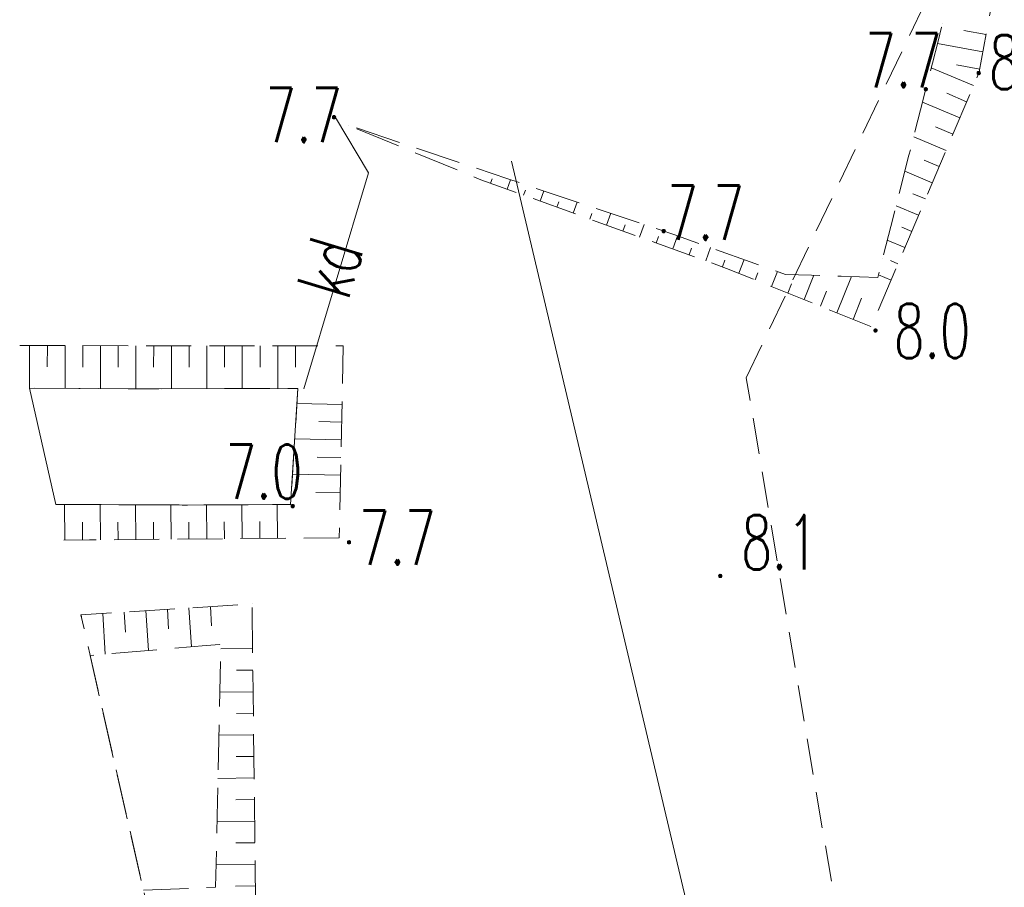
# Model space of a CAD drawing. Header units: millimetres. Extents: x -367306 to 168495, y -187323 to 82034.
# Tile 3 of 170: x -107371 to -80115, y -100065 to -76046. Entities that reach past the tile are written whole.
import ezdxf

# ---------------------------------------------------------------- set-up
doc = ezdxf.new("R2010")
doc.units = ezdxf.units.MM
doc.header["$MEASUREMENT"] = 0
doc.linetypes.add('L_0_04', pattern=[1500, 1000, -500])
doc.linetypes.add('L_0_05', pattern=[1750, 1250, -500])
for name, color, linetype, lineweight in [('Nowe_0_Nr_pióra__8', 7, 'Continuous', 13), ('Nowe_0_Nr_pióra__9', 7, 'Continuous', 13), ('Nowe_OTRK_Nr_pióra__8', 7, 'Continuous', 13), ('Nowe_OTRK_Nr_pióra__9', 7, 'Continuous', 13), ('Nowe_OTRN_Nr_pióra__7', 7, 'Continuous', 13), ('Nowe_OTRN_Nr_pióra__8', 7, 'Continuous', 13), ('Nowe_OTRN_Nr_pióra__9', 7, 'Continuous', 13), ('Nowe_OTRN_O_Nr_pióra__8', 7, 'Continuous', 13), ('Nowe_OTWS_Nr_pióra__8', 7, 'Continuous', 13), ('Nowe_OTWS_Nr_pióra__9', 7, 'Continuous', 13), ('Nowe_SUKP_Nr_pióra__8', 7, 'Continuous', 13), ('Nowe_SUKP_Nr_pióra__9', 7, 'Continuous', 13), ('Nowe_SUKP_O_Nr_pióra__8', 7, 'Continuous', 13)]:
    doc.layers.add(name, color=color, linetype=linetype, lineweight=lineweight)
doc.styles.add('STYL_AUTOMATYCZNY_3', font='Simplex.shx')

msp = doc.modelspace()

# ---------------------------------------------------------------- hatches: boundary and pattern name
at = {"layer": 'Nowe_OTRN_Nr_pióra__7', "linetype": 'Continuous', "lineweight": 13}
for points in [[(-80868.1, -77524.2), (-80866.6, -77535.8), (-80862.1, -77546.7), (-80854.9, -77556), (-80845.6, -77563.1), (-80834.8, -77567.6), (-80823.1, -77569.2), (-80811.5, -77567.6), (-80800.6, -77563.1), (-80791.3, -77556), (-80784.2, -77546.7), (-80779.7, -77535.8), (-80778.1, -77524.2), (-80779.7, -77512.5), (-80784.2, -77501.7), (-80791.3, -77492.3), (-80800.6, -77485.2), (-80811.5, -77480.7), (-80823.1, -77479.2), (-80834.8, -77480.7), (-80845.6, -77485.2), (-80854.9, -77492.3), (-80862.1, -77501.7), (-80866.6, -77512.5)], [(-82333.1, -77971.6), (-82331.6, -77983.2), (-82327.1, -77994.1), (-82320, -78003.4), (-82310.6, -78010.5), (-82299.8, -78015), (-82288.1, -78016.6), (-82276.5, -78015), (-82265.6, -78010.5), (-82256.3, -78003.4), (-82249.2, -77994.1), (-82244.7, -77983.2), (-82243.1, -77971.6), (-82244.7, -77959.9), (-82249.2, -77949.1), (-82256.3, -77939.7), (-82265.6, -77932.6), (-82276.5, -77928.1), (-82288.1, -77926.6), (-82299.8, -77928.1), (-82310.6, -77932.6), (-82320, -77939.7), (-82327.1, -77949.1), (-82331.6, -77959.9)], [(-98713.8, -78745.4), (-98712.2, -78757.1), (-98707.7, -78767.9), (-98700.6, -78777.2), (-98691.3, -78784.4), (-98680.4, -78788.9), (-98668.8, -78790.4), (-98657.1, -78788.9), (-98646.3, -78784.4), (-98636.9, -78777.2), (-98629.8, -78767.9), (-98625.3, -78757.1), (-98623.8, -78745.4), (-98625.3, -78733.8), (-98629.8, -78722.9), (-98636.9, -78713.6), (-98646.3, -78706.4), (-98657.1, -78701.9), (-98668.8, -78700.4), (-98680.4, -78701.9), (-98691.3, -78706.4), (-98700.6, -78713.6), (-98707.7, -78722.9), (-98712.2, -78733.8)], [(-89587.9, -81899.3), (-89586.4, -81911), (-89581.9, -81921.8), (-89574.7, -81931.2), (-89565.4, -81938.3), (-89554.6, -81942.8), (-89542.9, -81944.3), (-89531.3, -81942.8), (-89520.4, -81938.3), (-89511.1, -81931.2), (-89504, -81921.8), (-89499.5, -81911), (-89497.9, -81899.3), (-89499.5, -81887.7), (-89504, -81876.8), (-89511.1, -81867.5), (-89520.4, -81860.4), (-89531.3, -81855.9), (-89542.9, -81854.3), (-89554.6, -81855.9), (-89565.4, -81860.4), (-89574.7, -81867.5), (-89581.9, -81876.8), (-89586.4, -81887.7)], [(-83724.5, -84652.2), (-83723, -84663.9), (-83718.5, -84674.7), (-83711.3, -84684), (-83702, -84691.2), (-83691.2, -84695.7), (-83679.5, -84697.2), (-83667.9, -84695.7), (-83657, -84691.2), (-83647.7, -84684), (-83640.6, -84674.7), (-83636.1, -84663.9), (-83634.5, -84652.2), (-83636.1, -84640.6), (-83640.6, -84629.7), (-83647.7, -84620.4), (-83657, -84613.2), (-83667.9, -84608.7), (-83679.5, -84607.2), (-83691.2, -84608.7), (-83702, -84613.2), (-83711.3, -84620.4), (-83718.5, -84629.7), (-83723, -84640.6)], [(-99857.4, -89513.1), (-99855.8, -89524.7), (-99851.3, -89535.6), (-99844.2, -89544.9), (-99834.9, -89552), (-99824, -89556.5), (-99812.4, -89558.1), (-99800.7, -89556.5), (-99789.9, -89552), (-99780.5, -89544.9), (-99773.4, -89535.6), (-99768.9, -89524.7), (-99767.4, -89513.1), (-99768.9, -89501.4), (-99773.4, -89490.6), (-99780.5, -89481.2), (-99789.9, -89474.1), (-99800.7, -89469.6), (-99812.4, -89468.1), (-99824, -89469.6), (-99834.9, -89474.1), (-99844.2, -89481.2), (-99851.3, -89490.6), (-99855.8, -89501.4)], [(-98299.6, -90512.9), (-98298.1, -90524.5), (-98293.6, -90535.4), (-98286.5, -90544.7), (-98277.1, -90551.8), (-98266.3, -90556.3), (-98254.6, -90557.9), (-98243, -90556.3), (-98232.1, -90551.8), (-98222.8, -90544.7), (-98215.7, -90535.4), (-98211.2, -90524.5), (-98209.6, -90512.9), (-98211.2, -90501.2), (-98215.7, -90490.4), (-98222.8, -90481), (-98232.1, -90473.9), (-98243, -90469.4), (-98254.6, -90467.9), (-98266.3, -90469.4), (-98277.1, -90473.9), (-98286.5, -90481), (-98293.6, -90490.4), (-98298.1, -90501.2)], [(-88023.2, -91445.6), (-88021.7, -91457.3), (-88017.2, -91468.1), (-88010, -91477.4), (-88000.7, -91484.6), (-87989.8, -91489.1), (-87978.2, -91490.6), (-87966.5, -91489.1), (-87955.7, -91484.6), (-87946.4, -91477.4), (-87939.2, -91468.1), (-87934.7, -91457.3), (-87933.2, -91445.6), (-87934.7, -91434), (-87939.2, -91423.1), (-87946.4, -91413.8), (-87955.7, -91406.7), (-87966.5, -91402.2), (-87978.2, -91400.6), (-87989.8, -91402.2), (-88000.7, -91406.7), (-88010, -91413.8), (-88017.2, -91423.1), (-88021.7, -91434)]]:
    msp.add_hatch(color=7, dxfattribs=at).paths.add_polyline_path(points)

# ---------------------------------------------------------------- linework, layer by layer
at = {"layer": 'Nowe_0_Nr_pióra__8', "color": 7, "linetype": 'Continuous', "lineweight": 13}
for p, q in [((-107370.8, -85068.5), (-107370.7, -85068.5)), ((-107102.8, -86247.6), (-107102.7, -86247.6)), ((-106372, -89463.1), (-106372, -89463.1)), ((-106146.1, -90456.8), (-106146.1, -90456.8)), ((-105677.2, -92520.1), (-105677.2, -92520.1)), ((-105664.3, -92577.2), (-105664.2, -92577.2)), ((-105421.6, -93644.7), (-105421.6, -93644.7))]:
    msp.add_line(p, q, dxfattribs=at)
at = {"layer": 'Nowe_0_Nr_pióra__9', "color": 7, "linetype": 'L_0_04', "lineweight": 13}
msp.add_lwpolyline([(-54175.8, -16615), (-36542.5, 13691.6), (-32491.5, 24497.6), (-41006.9, 52709.3), (-354.8, 78621.1), (4924.1, 35501.4), (-2954.1, 7738.8), (31962.3, -8247.3), (46488.5, 22925.7), (96328.3, 3296.1), (84395.1, -59501.6), (78496.2, -91288.2), (63259, -147476.2), (43808.2, -176834.2), (-26519.8, -152286.8), (-79150.4, -133916.5), (-87259.9, -85957.4)], close=True, dxfattribs=at)
at = {"layer": 'Nowe_OTRK_Nr_pióra__8', "color": 7, "linetype": 'Continuous', "lineweight": 13}
for p, q in [((-81843.3, -76230.1), (-81843.2, -76230.1)), ((-81830.9, -76165.1), (-81830.8, -76165.1)), ((-81232.1, -76344.5), (-81232, -76344.5)), ((-80620.1, -76455.8), (-80620.1, -76455.8)), ((-81965, -76706.6), (-81964.9, -76706.6)), ((-81948.3, -76641.2), (-81948.2, -76641.2)), ((-80707.3, -76935.3), (-80707.3, -76935.3)), ((-82135.6, -77374.5), (-82135.6, -77374.5)), ((-82102.8, -77246.2), (-82102.8, -77246.2)), ((-81440.2, -77297.3), (-81440.2, -77297.3)), ((-80807.9, -77488.2), (-80807.8, -77488.2)), ((-80794.5, -77414.8), (-80794.5, -77414.8)), ((-80968.7, -77868.3), (-80968.7, -77868.3)), ((-82351, -78217.6), (-82350.9, -78217.6)), ((-81708.1, -78084.6), (-81708.1, -78084.6)), ((-82379.6, -78329.6), (-82379.6, -78329.6)), ((-81158.7, -78317.1), (-81158.6, -78317.1)), ((-81348.6, -78765.9), (-81348.5, -78765.9)), ((-98275.9, -78966.8), (-98275.8, -78966.8)), ((-82020.1, -79011), (-82020, -79011)), ((-82623.6, -79284.7), (-82623.6, -79284.7)), ((-82589.6, -79151.8), (-82589.6, -79151.8)), ((-81538.5, -79214.7), (-81538.5, -79214.7)), ((-82755, -79799.2), (-82755, -79799.2)), ((-81728.4, -79663.5), (-81728.4, -79663.5)), ((-82332, -79937.3), (-82331.9, -79937.3)), ((-81918.4, -80112.4), (-81918.3, -80112.4)), ((-82867.6, -80239.9), (-82867.5, -80239.9)), ((-94607.4, -80477.3), (-94607.3, -80477.3)), ((-94337.6, -80574.6), (-94337.6, -80574.6)), ((-94291.7, -80447.4), (-94291.6, -80447.4)), ((-93860, -80449.6), (-93860, -80449.6)), ((-93783.7, -80475.3), (-93783.6, -80475.3)), ((-82108.3, -80561.2), (-82108.2, -80561.2)), ((-93879.2, -80740), (-93879.1, -80740)), ((-93420.8, -80905.4), (-93420.7, -80905.4)), ((-93371.2, -80767.9), (-93371.1, -80767.9)), ((-92859.5, -80785.6), (-92859.4, -80785.6)), ((-82643.9, -80863.7), (-82643.8, -80863.7)), ((-92962.4, -81070.8), (-92962.3, -81070.8)), ((-92450.6, -81088.5), (-92450.6, -81088.5)), ((-91935.3, -81096), (-91935.2, -81096)), ((-83111.6, -81195), (-83111.5, -81195)), ((-82298.2, -81010), (-82298.2, -81010)), ((-92503.9, -81236.2), (-92503.9, -81236.2)), ((-92045.5, -81401.6), (-92045.5, -81401.6)), ((-91530.1, -81409.1), (-91530.1, -81409.1)), ((-91011, -81406.3), (-91011, -81406.3)), ((-82488.1, -81458.8), (-82488.1, -81458.8)), ((-91587.1, -81567), (-91587, -81567)), ((-91128.7, -81732.4), (-91128.6, -81732.4)), ((-90609.6, -81729.6), (-90609.5, -81729.6)), ((-90086.8, -81716.7), (-90086.8, -81716.7)), ((-90670.2, -81897.8), (-90670.2, -81897.8)), ((-89162.6, -82027), (-89162.6, -82027)), ((-89148.4, -82031.8), (-89148.4, -82031.8)), ((-89131.5, -82037.5), (-89131.5, -82037.5)), ((-83258.6, -81770.6), (-83258.6, -81770.6)), ((-82955.8, -81790.1), (-82955.8, -81790.1)), ((-82678, -81907.6), (-82678, -81907.6)), ((-90211.8, -82063.2), (-90211.8, -82063.2)), ((-89753.4, -82228.6), (-89753.4, -82228.6)), ((-89689.1, -82050.2), (-89689, -82050.2)), ((-88751, -82173.9), (-88750.9, -82173.9)), ((-83355.6, -82150.1), (-83355.5, -82150.1)), ((-89295, -82394), (-89294.9, -82394)), ((-88836.6, -82559.4), (-88836.5, -82559.4)), ((-88770.1, -82375.1), (-88770, -82375.1)), ((-88244.8, -82355.3), (-88244.8, -82355.3)), ((-88082, -82413.6), (-88082, -82413.6)), ((-82868, -82356.4), (-82867.9, -82356.4)), ((-88378.1, -82724.7), (-88378.1, -82724.7)), ((-87852.9, -82704.9), (-87852.8, -82704.9)), ((-87313.5, -82689), (-87313.4, -82689)), ((-87147.8, -82748.4), (-87147.7, -82748.4)), ((-83485.9, -82660.4), (-83485.9, -82660.4)), ((-83267.7, -82716.5), (-83267.7, -82716.5)), ((-83057.9, -82805.2), (-83057.8, -82805.2)), ((-87919.7, -82890.1), (-87919.7, -82890.1)), ((-87806.9, -82930.9), (-87806.8, -82930.9)), ((-87466.1, -83068), (-87466, -83068)), ((-86934.2, -83051.8), (-86934.1, -83051.8)), ((-86395.3, -83018.1), (-86395.2, -83018.1)), ((-86172.9, -83097.8), (-86172.8, -83097.8)), ((-85453.2, -83120.8), (-85453.1, -83120.8)), ((-85386.8, -83122.9), (-85386.7, -83122.9)), ((-83599.6, -83105.2), (-83599.5, -83105.2)), ((-87014, -83250), (-87013.9, -83250)), ((-86007.6, -83360.2), (-86007.6, -83360.2)), ((-84629.5, -83147.1), (-84629.4, -83147.1)), ((-84349.4, -83156.1), (-84349.4, -83156.1)), ((-83618.5, -83179.4), (-83618.5, -83179.4)), ((-83247.8, -83254.1), (-83247.8, -83254.1)), ((-86561.9, -83432), (-86561.9, -83432)), ((-86109.8, -83614), (-86109.8, -83614)), ((-85036.9, -83558.8), (-85036.8, -83558.8)), ((-85657.7, -83796), (-85657.7, -83796)), ((-84066.1, -83757.3), (-84066, -83757.3)), ((-85205.6, -83978), (-85205.6, -83978)), ((-84753.6, -84160), (-84753.5, -84160)), ((-84301.5, -84342), (-84301.4, -84342)), ((-83794.5, -84546.1), (-83794.5, -84546.1)), ((-107096.1, -85068.7), (-107096.1, -85068.7)), ((-106605.5, -85069), (-106605.5, -85069)), ((-106114.9, -85069.4), (-106114.9, -85069.4)), ((-105624.3, -85069.7), (-105624.3, -85069.7)), ((-105133.7, -85070.1), (-105133.6, -85070.1)), ((-104643.1, -85070.4), (-104643, -85070.4)), ((-104152.5, -85070.8), (-104152.4, -85070.8)), ((-103661.9, -85071.2), (-103661.8, -85071.2)), ((-103171.2, -85071.5), (-103171.2, -85071.5)), ((-102680.6, -85071.9), (-102680.6, -85071.9)), ((-102190, -85072.2), (-102190, -85072.2)), ((-101699.4, -85072.6), (-101699.4, -85072.6)), ((-101208.8, -85072.9), (-101208.8, -85072.9)), ((-100718.2, -85073.3), (-100718.1, -85073.3)), ((-100227.6, -85073.7), (-100227.5, -85073.7)), ((-99737, -85074), (-99736.9, -85074)), ((-98414, -85075), (-98413.9, -85075)), ((-106606, -85659.7), (-106605.9, -85659.7)), ((-105624.7, -85662.9), (-105624.7, -85662.9)), ((-104643.5, -85666), (-104643.5, -85666)), ((-103662.3, -85666.4), (-103662.2, -85666.4)), ((-102681.1, -85665.7), (-102681, -85665.7)), ((-101699.8, -85665), (-101699.8, -85665)), ((-100718.6, -85664.3), (-100718.6, -85664.3)), ((-99737.4, -85663.6), (-99737.4, -85663.6)), ((-107097, -86247.6), (-107096.9, -86247.6)), ((-106115.8, -86253.2), (-106115.7, -86253.2)), ((-105134.6, -86258.8), (-105134.5, -86258.8)), ((-104368.9, -86263.2), (-104368.9, -86263.2)), ((-104153.3, -86262.8), (-104153.3, -86262.8)), ((-103515.5, -86261.4), (-103515.5, -86261.4)), ((-103172.1, -86260.7), (-103172.1, -86260.7)), ((-102190.9, -86258.5), (-102190.8, -86258.5)), ((-101209.7, -86256.4), (-101209.6, -86256.4)), ((-100228.4, -86254.3), (-100228.4, -86254.3)), ((-99669.4, -86253.1), (-99669.3, -86253.1)), ((-99695.6, -86668.8), (-99695.6, -86668.8)), ((-98448.4, -86695.3), (-98448.3, -86695.3)), ((-99092.7, -87172.3), (-99092.6, -87172.3)), ((-98458.8, -87185.8), (-98458.7, -87185.8)), ((-99757.5, -87648.9), (-99757.4, -87648.9)), ((-98469.2, -87676.3), (-98469.2, -87676.3)), ((-99134, -88152.9), (-99134, -88152.9)), ((-98479.6, -88166.8), (-98479.6, -88166.8)), ((-99819.3, -88629.1), (-99819.3, -88629.1)), ((-98490, -88657.3), (-98490, -88657.3)), ((-99175.3, -89133.5), (-99175.3, -89133.5)), ((-98500.4, -89147.8), (-98500.4, -89147.8)), ((-106131.7, -89464.3), (-106131.7, -89464.3)), ((-105806, -89466.1), (-105806, -89466.1)), ((-105145.8, -89469.6), (-105145.7, -89469.6)), ((-105116, -89469.7), (-105116, -89469.7)), ((-104164.5, -89474.8), (-104164.4, -89474.8)), ((-103676.6, -89477.4), (-103676.5, -89477.4)), ((-103183.2, -89480), (-103183.1, -89480)), ((-102958.4, -89481.2), (-102958.3, -89481.2)), ((-102728, -89482.4), (-102728, -89482.4)), ((-102271.7, -89479.8), (-102271.7, -89479.8)), ((-102201.9, -89479.4), (-102201.9, -89479.4)), ((-101220.7, -89473.8), (-101220.7, -89473.8)), ((-101047.7, -89472.8), (-101047.6, -89472.8)), ((-100368.6, -89468.9), (-100368.5, -89468.9)), ((-100239.5, -89468.2), (-100239.4, -89468.2)), ((-99872.1, -89466.1), (-99872.1, -89466.1)), ((-100726, -89938.4), (-100725.9, -89938.4)), ((-105634.4, -89958.4), (-105634.4, -89958.4)), ((-104650.9, -89956.3), (-104650.8, -89956.3)), ((-103669.6, -89954.6), (-103669.6, -89954.6)), ((-102688.4, -89952.6), (-102688.3, -89952.6)), ((-101707.2, -89945.5), (-101707.1, -89945.5)), ((-106118.4, -90456.5), (-106118.3, -90456.5)), ((-105627.8, -90449.9), (-105627.7, -90449.9)), ((-105439.9, -90447.3), (-105439.9, -90447.3)), ((-105137.2, -90444.7), (-105137.2, -90444.7)), ((-104646.6, -90440.4), (-104646.6, -90440.4)), ((-104156, -90436), (-104156, -90436)), ((-103665.4, -90431.7), (-103665.4, -90431.7)), ((-103174.8, -90427.4), (-103174.8, -90427.4)), ((-102684.3, -90423.1), (-102684.2, -90423.1)), ((-102193.7, -90418.8), (-102193.6, -90418.8)), ((-101703.1, -90414.5), (-101703, -90414.5)), ((-101212.5, -90410.2), (-101212.4, -90410.2)), ((-100721.9, -90405.9), (-100721.8, -90405.9)), ((-100231.3, -90401.5), (-100231.2, -90401.5)), ((-98526.7, -90386.6), (-98526.7, -90386.6)), ((-103283, -92368.3), (-103283, -92368.3)), ((-102686.8, -92330.5), (-102686.7, -92330.5)), ((-102090.6, -92292.7), (-102090.5, -92292.7)), ((-100938.4, -92219.6), (-100938.4, -92219.6)), ((-105667.9, -92519.6), (-105667.9, -92519.6)), ((-105071.7, -92481.8), (-105071.6, -92481.8)), ((-104475.5, -92443.9), (-104475.4, -92443.9)), ((-103879.2, -92406.1), (-103879.2, -92406.1)), ((-103248.4, -92913.4), (-103248.4, -92913.4)), ((-102056.8, -92825.4), (-102056.7, -92825.4)), ((-104440.1, -93001.4), (-104440.1, -93001.4)), ((-102618.4, -93408.3), (-102618.4, -93408.3)), ((-102206.9, -93373.5), (-102206.8, -93373.5)), ((-101805.5, -93465.3), (-101805.5, -93465.3)), ((-101802.8, -93339.5), (-101802.8, -93339.5)), ((-100923.7, -93454.8), (-100923.6, -93454.8)), ((-105000.2, -93609.2), (-105000.1, -93609.2)), ((-103809.3, -93508.7), (-103809.3, -93508.7)), ((-101367.4, -94057.5), (-101367.4, -94057.5)), ((-100916.6, -94052.2), (-100916.5, -94052.2)), ((-101831, -94660.5), (-101830.9, -94660.5)), ((-100909.4, -94649.5), (-100909.4, -94649.5)), ((-101373, -95252.5), (-101373, -95252.5)), ((-100902.3, -95246.9), (-100902.3, -95246.9)), ((-101856.5, -95855.8), (-101856.4, -95855.8)), ((-100895.2, -95844.3), (-100895.1, -95844.3)), ((-101378.6, -96447.5), (-101378.6, -96447.5)), ((-100888.1, -96441.7), (-100888, -96441.7)), ((-101881.9, -97051), (-101881.9, -97051)), ((-100880.9, -97039), (-100880.9, -97039)), ((-101384.2, -97642.5), (-101384.2, -97642.5)), ((-100873.8, -97636.4), (-100873.8, -97636.4)), ((-101904, -98086.8), (-101903.9, -98086.8)), ((-101907.4, -98246.2), (-101907.3, -98246.2)), ((-100866.7, -98233.8), (-100866.6, -98233.8)), ((-101389.8, -98837.5), (-101389.8, -98837.5)), ((-100859.6, -98831.2), (-100859.5, -98831.2)), ((-101932.9, -99441.5), (-101932.8, -99441.5)), ((-100852.4, -99428.6), (-100852.4, -99428.6)), ((-100845.3, -100025.9), (-100845.3, -100025.9)), ((-101946.1, -100062.5), (-101946.1, -100062.5)), ((-101395.5, -100032.5), (-101395.4, -100032.5))]:
    msp.add_line(p, q, dxfattribs=at)
at = {"layer": 'Nowe_OTRK_Nr_pióra__9', "color": 7, "linetype": 'L_0_05', "lineweight": 13, "flags": 128}
for points in [[(-88491.1, -40795.6), (-87393.4, -41265.3), (-86986.9, -41439.3), (-86124.7, -41800.9), (-84745.8, -42379.3), (-81722.8, -43647.4), (-80630.7, -44105.5), (-79738.5, -44479.7), (-78303.7, -45081.6), (-77784, -45299.6), (-77767.2, -45306.6), (-77352.8, -45839.8), (-76051.4, -47514.2), (-76275.6, -48689), (-76312.9, -48884.8), (-76687.1, -50692.9), (-77684, -55509.6), (-79707.1, -65285.1), (-79932.8, -66375.7), (-80137.8, -67366.2), (-80313.7, -68216.3), (-80318.9, -68243.2), (-80760.7, -70558.3), (-80947.5, -71537), (-81094.6, -72307.4), (-81469.5, -74271.6), (-81730, -75636.5), (-81768.5, -75838.5), (-81830.9, -76165.1), (-81843.3, -76230.1), (-81948.3, -76641.2), (-82102.8, -77246.2), (-82351, -78217.6), (-82589.6, -79151.8), (-82755, -79799.2), (-83258.6, -81770.6), (-83485.9, -82660.4), (-83618.5, -83179.4), (-84629.5, -83147.1), (-85453.2, -83120.8), (-86172.9, -83097.8), (-87147.8, -82748.4), (-88082, -82413.6), (-88751, -82173.9), (-89131.5, -82037.5), (-89148.4, -82031.8), (-93860, -80449.6), (-98275.9, -78966.8), (-94607.4, -80477.3), (-87806.9, -82930.9), (-83794.5, -84546.1), (-80807.9, -77488.2), (-79686.7, -71324), (-78301.4, -63819.4), (-76543.6, -54681.5), (-75153.1, -46809.3), (-76255.7, -45685.3), (-77188.1, -44636.4), (-83946.3, -41557), (-87008.9, -40048.8), (-87814.5, -39643.6)], [(-103670.2, -101350.8), (-100830.9, -101230.6), (-100938.4, -92219.6), (-105677.2, -92520.1)], [(-103943.5, -100148.5), (-101946.1, -100062.5), (-101904, -98086.8), (-101802.8, -93339.5), (-102206.9, -93373.5), (-105421.6, -93644.7)]]:
    msp.add_lwpolyline(points, close=True, dxfattribs=at)
at = {"layer": 'Nowe_OTRK_Nr_pióra__9', "color": 7, "linetype": 'Continuous', "lineweight": 13, "flags": 128}
for points in [[(-80620.1, -76455.8), (-81232.1, -76344.5)], [(-80707.3, -76935.3), (-81965, -76706.6)], [(-80968.7, -77868.3), (-82135.6, -77374.5)], [(-80794.5, -77414.8), (-81440.2, -77297.3)], [(-81158.7, -78317.1), (-81708.1, -78084.6)], [(-81348.6, -78765.9), (-82379.6, -78329.6)], [(-81538.5, -79214.7), (-82020.1, -79011)], [(-81728.4, -79663.5), (-82623.6, -79284.7)], [(-81918.4, -80112.4), (-82332, -79937.3)], [(-82108.3, -80561.2), (-82867.6, -80239.9)], [(-94337.6, -80574.6), (-94291.7, -80447.4)], [(-93879.2, -80740), (-93783.7, -80475.3)], [(-93420.8, -80905.4), (-93371.2, -80767.9)], [(-92962.4, -81070.8), (-92859.5, -80785.6)], [(-82298.2, -81010), (-82643.9, -80863.7)], [(-92503.9, -81236.2), (-92450.6, -81088.5)], [(-92045.5, -81401.6), (-91935.3, -81096)], [(-82488.1, -81458.8), (-83111.6, -81195)], [(-91587.1, -81567), (-91530.1, -81409.1)], [(-91128.7, -81732.4), (-91011, -81406.3)], [(-90670.2, -81897.8), (-90609.6, -81729.6)], [(-90211.8, -82063.2), (-90086.8, -81716.7)], [(-89295, -82394), (-89162.6, -82027)], [(-82678, -81907.6), (-82955.8, -81790.1)], [(-89753.4, -82228.6), (-89689.1, -82050.2)], [(-82868, -82356.4), (-83355.6, -82150.1)], [(-88836.6, -82559.4), (-88770.1, -82375.1)], [(-88378.1, -82724.7), (-88244.8, -82355.3)], [(-87919.7, -82890.1), (-87852.9, -82704.9)], [(-87466.1, -83068), (-87313.5, -82689)], [(-83057.9, -82805.2), (-83267.7, -82716.5)], [(-87014, -83250), (-86934.2, -83051.8)], [(-86561.9, -83432), (-86395.3, -83018.1)], [(-85657.7, -83796), (-85386.8, -83122.9)], [(-83247.8, -83254.1), (-83599.6, -83105.2)], [(-86109.8, -83614), (-86007.6, -83360.2)], [(-84753.6, -84160), (-84349.4, -83156.1)], [(-85205.6, -83978), (-85036.9, -83558.8)], [(-84301.5, -84342), (-84066.1, -83757.3)], [(-107097, -86247.6), (-107096.1, -85068.7)], [(-106605.5, -85069), (-106606, -85659.7)], [(-106115.8, -86253.2), (-106114.9, -85069.4)], [(-105624.3, -85069.7), (-105624.7, -85662.9)], [(-105134.6, -86258.8), (-105133.7, -85070.1)], [(-104643.1, -85070.4), (-104643.5, -85666)], [(-104153.3, -86262.8), (-104152.5, -85070.8)], [(-103661.9, -85071.2), (-103662.3, -85666.4)], [(-103172.1, -86260.7), (-103171.2, -85071.5)], [(-102680.6, -85071.9), (-102681.1, -85665.7)], [(-102190.9, -86258.5), (-102190, -85072.2)], [(-101699.4, -85072.6), (-101699.8, -85665)], [(-101209.7, -86256.4), (-101208.8, -85072.9)], [(-100718.2, -85073.3), (-100718.6, -85664.3)], [(-100228.4, -86254.3), (-100227.6, -85073.7)], [(-99737, -85074), (-99737.4, -85663.6)], [(-98448.4, -86695.3), (-99695.6, -86668.8)], [(-98458.8, -87185.8), (-99092.7, -87172.3)], [(-98469.2, -87676.3), (-99757.5, -87648.9)], [(-98479.6, -88166.8), (-99134, -88152.9)], [(-98490, -88657.3), (-99819.3, -88629.1)], [(-98500.4, -89147.8), (-99175.3, -89133.5)], [(-106118.4, -90456.5), (-106131.7, -89464.3)], [(-105137.2, -90444.7), (-105145.8, -89469.6)], [(-104156, -90436), (-104164.5, -89474.8)], [(-103174.8, -90427.4), (-103183.2, -89480)], [(-102193.7, -90418.8), (-102201.9, -89479.4)], [(-101212.5, -90410.2), (-101220.7, -89473.8)], [(-100231.3, -90401.5), (-100239.5, -89468.2)], [(-100721.9, -90405.9), (-100726, -89938.4)], [(-105627.8, -90449.9), (-105634.4, -89958.4)], [(-104646.6, -90440.4), (-104650.9, -89956.3)], [(-103665.4, -90431.7), (-103669.6, -89954.6)], [(-102684.3, -90423.1), (-102688.4, -89952.6)], [(-101703.1, -90414.5), (-101707.2, -89945.5)], [(-103283, -92368.3), (-103248.4, -92913.4)], [(-102618.4, -93408.3), (-102686.8, -92330.5)], [(-102090.6, -92292.7), (-102056.8, -92825.4)], [(-105667.9, -92519.6), (-105664.3, -92577.2)], [(-105000.2, -93609.2), (-105071.7, -92481.8)], [(-104475.5, -92443.9), (-104440.1, -93001.4)], [(-103809.3, -93508.7), (-103879.2, -92406.1)], [(-101805.5, -93465.3), (-100923.7, -93454.8)], [(-100916.6, -94052.2), (-101367.4, -94057.5)], [(-101831, -94660.5), (-100909.4, -94649.5)], [(-100902.3, -95246.9), (-101373, -95252.5)], [(-101856.5, -95855.8), (-100895.2, -95844.3)], [(-100888.1, -96441.7), (-101378.6, -96447.5)], [(-101881.9, -97051), (-100880.9, -97039)], [(-100873.8, -97636.4), (-101384.2, -97642.5)], [(-101907.4, -98246.2), (-100866.7, -98233.8)], [(-100859.6, -98831.2), (-101389.8, -98837.5)], [(-101932.9, -99441.5), (-100852.4, -99428.6)], [(-100845.3, -100025.9), (-101395.5, -100032.5)]]:
    msp.add_lwpolyline(points, dxfattribs=at)
at = {"layer": 'Nowe_OTRK_Nr_pióra__9', "color": 7, "linetype": 'L_0_05', "lineweight": 13, "flags": 128}
for points in [[(-107370.8, -85068.5), (-98414, -85075), (-98526.7, -90386.6), (-105439.9, -90447.3), (-106146.1, -90456.8)], [(-106372, -89463.1), (-105806, -89466.1), (-105116, -89469.7), (-103676.6, -89477.4), (-102958.4, -89481.2), (-102728, -89482.4), (-102271.7, -89479.8), (-101047.7, -89472.8), (-100368.6, -89468.9), (-99872.1, -89466.1), (-99669.4, -86253.1), (-103515.5, -86261.4), (-104368.9, -86263.2), (-107102.8, -86247.6)]]:
    msp.add_lwpolyline(points, dxfattribs=at)
at = {"layer": 'Nowe_OTRN_Nr_pióra__8', "color": 7, "linetype": 'Continuous', "lineweight": 13}
for p, q in [((-80868.1, -77524.2), (-80868.1, -77524.2)), ((-80866.6, -77512.5), (-80866.5, -77512.5)), ((-80866.6, -77535.8), (-80866.5, -77535.8)), ((-80862.1, -77501.7), (-80862, -77501.7)), ((-80862.1, -77546.7), (-80862, -77546.7)), ((-80854.9, -77492.3), (-80854.9, -77492.3)), ((-80854.9, -77556), (-80854.9, -77556)), ((-80845.6, -77485.2), (-80845.6, -77485.2)), ((-80845.6, -77563.1), (-80845.6, -77563.1)), ((-80834.8, -77480.7), (-80834.7, -77480.7)), ((-80834.8, -77567.6), (-80834.7, -77567.6)), ((-80823.1, -77479.2), (-80823.1, -77479.2)), ((-80823.1, -77569.2), (-80823.1, -77569.2)), ((-80811.5, -77480.7), (-80811.4, -77480.7)), ((-80811.5, -77567.6), (-80811.4, -77567.6)), ((-80800.6, -77485.2), (-80800.6, -77485.2)), ((-80800.6, -77563.1), (-80800.6, -77563.1)), ((-80791.3, -77492.3), (-80791.3, -77492.3)), ((-80791.3, -77556), (-80791.3, -77556)), ((-80784.2, -77501.7), (-80784.1, -77501.7)), ((-80784.2, -77546.7), (-80784.1, -77546.7)), ((-80779.7, -77512.5), (-80779.6, -77512.5)), ((-80779.7, -77535.8), (-80779.6, -77535.8)), ((-80778.1, -77524.2), (-80778.1, -77524.2)), ((-82327.1, -77949.1), (-82327.1, -77949.1)), ((-82320, -77939.7), (-82319.9, -77939.7)), ((-82310.6, -77932.6), (-82310.6, -77932.6)), ((-82299.8, -77928.1), (-82299.7, -77928.1)), ((-82288.1, -77926.6), (-82288.1, -77926.6)), ((-82276.5, -77928.1), (-82276.4, -77928.1)), ((-82265.6, -77932.6), (-82265.6, -77932.6)), ((-82256.3, -77939.7), (-82256.3, -77939.7)), ((-82249.2, -77949.1), (-82249.1, -77949.1)), ((-82333.1, -77971.6), (-82333.1, -77971.6)), ((-82331.6, -77959.9), (-82331.6, -77959.9)), ((-82331.6, -77983.2), (-82331.6, -77983.2)), ((-82327.1, -77994.1), (-82327.1, -77994.1)), ((-82320, -78003.4), (-82319.9, -78003.4)), ((-82310.6, -78010.5), (-82310.6, -78010.5)), ((-82299.8, -78015), (-82299.7, -78015)), ((-82288.1, -78016.6), (-82288.1, -78016.6)), ((-82276.5, -78015), (-82276.4, -78015)), ((-82265.6, -78010.5), (-82265.6, -78010.5)), ((-82256.3, -78003.4), (-82256.3, -78003.4)), ((-82249.2, -77994.1), (-82249.1, -77994.1)), ((-82244.7, -77959.9), (-82244.6, -77959.9)), ((-82244.7, -77983.2), (-82244.6, -77983.2)), ((-82243.1, -77971.6), (-82243.1, -77971.6)), ((-98713.8, -78745.4), (-98713.7, -78745.4)), ((-98712.2, -78733.8), (-98712.2, -78733.8)), ((-98712.2, -78757.1), (-98712.2, -78757.1)), ((-98707.7, -78722.9), (-98707.7, -78722.9)), ((-98707.7, -78767.9), (-98707.7, -78767.9)), ((-98700.6, -78713.6), (-98700.5, -78713.6)), ((-98691.3, -78706.4), (-98691.2, -78706.4)), ((-98680.4, -78701.9), (-98680.3, -78701.9)), ((-98668.8, -78700.4), (-98668.7, -78700.4)), ((-98657.1, -78701.9), (-98657.1, -78701.9)), ((-98646.3, -78706.4), (-98646.2, -78706.4)), ((-98636.9, -78713.6), (-98636.9, -78713.6)), ((-98629.8, -78722.9), (-98629.7, -78722.9)), ((-98629.8, -78767.9), (-98629.7, -78767.9)), ((-98625.3, -78733.8), (-98625.2, -78733.8)), ((-98625.3, -78757.1), (-98625.2, -78757.1)), ((-98623.8, -78745.4), (-98623.7, -78745.4)), ((-98700.6, -78777.2), (-98700.5, -78777.2)), ((-98691.3, -78784.4), (-98691.2, -78784.4)), ((-98680.4, -78788.9), (-98680.3, -78788.9)), ((-98668.8, -78790.4), (-98668.7, -78790.4)), ((-98657.1, -78788.9), (-98657.1, -78788.9)), ((-98646.3, -78784.4), (-98646.2, -78784.4)), ((-98636.9, -78777.2), (-98636.9, -78777.2)), ((-89587.9, -81899.3), (-89587.9, -81899.3)), ((-89586.4, -81887.7), (-89586.3, -81887.7)), ((-89586.4, -81911), (-89586.3, -81911)), ((-89581.9, -81876.8), (-89581.8, -81876.8)), ((-89581.9, -81921.8), (-89581.8, -81921.8)), ((-89574.7, -81867.5), (-89574.7, -81867.5)), ((-89574.7, -81931.2), (-89574.7, -81931.2)), ((-89565.4, -81860.4), (-89565.4, -81860.4)), ((-89565.4, -81938.3), (-89565.4, -81938.3)), ((-89554.6, -81855.9), (-89554.5, -81855.9)), ((-89554.6, -81942.8), (-89554.5, -81942.8)), ((-89542.9, -81854.3), (-89542.9, -81854.3)), ((-89542.9, -81944.3), (-89542.9, -81944.3)), ((-89531.3, -81855.9), (-89531.2, -81855.9)), ((-89531.3, -81942.8), (-89531.2, -81942.8)), ((-89520.4, -81860.4), (-89520.4, -81860.4)), ((-89520.4, -81938.3), (-89520.4, -81938.3)), ((-89511.1, -81867.5), (-89511.1, -81867.5)), ((-89511.1, -81931.2), (-89511.1, -81931.2)), ((-89504, -81876.8), (-89503.9, -81876.8)), ((-89504, -81921.8), (-89503.9, -81921.8)), ((-89499.5, -81887.7), (-89499.4, -81887.7)), ((-89499.5, -81911), (-89499.4, -81911)), ((-89497.9, -81899.3), (-89497.9, -81899.3)), ((-83724.5, -84652.2), (-83724.5, -84652.2)), ((-83723, -84640.6), (-83722.9, -84640.6)), ((-83723, -84663.9), (-83722.9, -84663.9)), ((-83718.5, -84629.7), (-83718.5, -84629.7)), ((-83718.5, -84674.7), (-83718.5, -84674.7)), ((-83711.3, -84620.4), (-83711.3, -84620.4)), ((-83711.3, -84684), (-83711.3, -84684)), ((-83702, -84613.2), (-83702, -84613.2)), ((-83702, -84691.2), (-83702, -84691.2)), ((-83691.2, -84608.7), (-83691.1, -84608.7)), ((-83691.2, -84695.7), (-83691.1, -84695.7)), ((-83679.5, -84607.2), (-83679.5, -84607.2)), ((-83679.5, -84697.2), (-83679.5, -84697.2)), ((-83667.9, -84608.7), (-83667.8, -84608.7)), ((-83667.9, -84695.7), (-83667.8, -84695.7)), ((-83657, -84613.2), (-83657, -84613.2)), ((-83657, -84691.2), (-83657, -84691.2)), ((-83647.7, -84620.4), (-83647.7, -84620.4)), ((-83647.7, -84684), (-83647.7, -84684)), ((-83640.6, -84629.7), (-83640.5, -84629.7)), ((-83640.6, -84674.7), (-83640.5, -84674.7)), ((-83636.1, -84640.6), (-83636, -84640.6)), ((-83636.1, -84663.9), (-83636, -84663.9)), ((-83634.5, -84652.2), (-83634.5, -84652.2)), ((-99857.4, -89513.1), (-99857.3, -89513.1)), ((-99855.8, -89501.4), (-99855.8, -89501.4)), ((-99855.8, -89524.7), (-99855.8, -89524.7)), ((-99851.3, -89490.6), (-99851.3, -89490.6)), ((-99851.3, -89535.6), (-99851.3, -89535.6)), ((-99844.2, -89481.2), (-99844.1, -89481.2)), ((-99844.2, -89544.9), (-99844.1, -89544.9)), ((-99834.9, -89474.1), (-99834.8, -89474.1)), ((-99834.9, -89552), (-99834.8, -89552)), ((-99824, -89469.6), (-99824, -89469.6)), ((-99824, -89556.5), (-99824, -89556.5)), ((-99812.4, -89468.1), (-99812.3, -89468.1)), ((-99812.4, -89558.1), (-99812.3, -89558.1)), ((-99800.7, -89469.6), (-99800.7, -89469.6)), ((-99800.7, -89556.5), (-99800.7, -89556.5)), ((-99789.9, -89474.1), (-99789.8, -89474.1)), ((-99789.9, -89552), (-99789.8, -89552)), ((-99780.5, -89481.2), (-99780.5, -89481.2)), ((-99780.5, -89544.9), (-99780.5, -89544.9)), ((-99773.4, -89490.6), (-99773.3, -89490.6)), ((-99773.4, -89535.6), (-99773.3, -89535.6)), ((-99768.9, -89501.4), (-99768.8, -89501.4)), ((-99768.9, -89524.7), (-99768.8, -89524.7)), ((-99767.4, -89513.1), (-99767.3, -89513.1)), ((-98286.5, -90481), (-98286.4, -90481)), ((-98277.1, -90473.9), (-98277.1, -90473.9)), ((-98266.3, -90469.4), (-98266.2, -90469.4)), ((-98254.6, -90467.9), (-98254.6, -90467.9)), ((-98243, -90469.4), (-98243, -90469.4)), ((-98232.1, -90473.9), (-98232.1, -90473.9)), ((-98222.8, -90481), (-98222.8, -90481)), ((-98299.6, -90512.9), (-98299.6, -90512.9)), ((-98298.1, -90501.2), (-98298.1, -90501.2)), ((-98298.1, -90524.5), (-98298.1, -90524.5)), ((-98293.6, -90490.4), (-98293.6, -90490.4)), ((-98293.6, -90535.4), (-98293.6, -90535.4)), ((-98286.5, -90544.7), (-98286.4, -90544.7)), ((-98277.1, -90551.8), (-98277.1, -90551.8)), ((-98266.3, -90556.3), (-98266.2, -90556.3)), ((-98254.6, -90557.9), (-98254.6, -90557.9)), ((-98243, -90556.3), (-98243, -90556.3)), ((-98232.1, -90551.8), (-98232.1, -90551.8)), ((-98222.8, -90544.7), (-98222.8, -90544.7)), ((-98215.7, -90490.4), (-98215.6, -90490.4)), ((-98215.7, -90535.4), (-98215.6, -90535.4)), ((-98211.2, -90501.2), (-98211.1, -90501.2)), ((-98211.2, -90524.5), (-98211.1, -90524.5)), ((-98209.6, -90512.9), (-98209.6, -90512.9)), ((-88023.2, -91445.6), (-88023.1, -91445.6)), ((-88021.7, -91434), (-88021.6, -91434)), ((-88021.7, -91457.3), (-88021.6, -91457.3)), ((-88017.2, -91423.1), (-88017.1, -91423.1)), ((-88017.2, -91468.1), (-88017.1, -91468.1)), ((-88010, -91413.8), (-88010, -91413.8)), ((-88010, -91477.4), (-88010, -91477.4)), ((-88000.7, -91406.7), (-88000.6, -91406.7)), ((-88000.7, -91484.6), (-88000.6, -91484.6)), ((-87989.8, -91402.2), (-87989.8, -91402.2)), ((-87989.8, -91489.1), (-87989.8, -91489.1)), ((-87978.2, -91400.6), (-87978.1, -91400.6)), ((-87978.2, -91490.6), (-87978.1, -91490.6)), ((-87966.5, -91402.2), (-87966.5, -91402.2)), ((-87966.5, -91489.1), (-87966.5, -91489.1)), ((-87955.7, -91406.7), (-87955.6, -91406.7)), ((-87955.7, -91484.6), (-87955.6, -91484.6)), ((-87946.4, -91413.8), (-87946.3, -91413.8)), ((-87946.4, -91477.4), (-87946.3, -91477.4)), ((-87939.2, -91423.1), (-87939.2, -91423.1)), ((-87939.2, -91468.1), (-87939.2, -91468.1)), ((-87934.7, -91434), (-87934.7, -91434)), ((-87934.7, -91457.3), (-87934.7, -91457.3)), ((-87933.2, -91445.6), (-87933.1, -91445.6))]:
    msp.add_line(p, q, dxfattribs=at)
at = {"layer": 'Nowe_OTRN_Nr_pióra__9', "color": 7, "linetype": 'Continuous', "lineweight": 13, "flags": 128}
for points in [[(-80868.1, -77524.2), (-80866.6, -77535.8), (-80862.1, -77546.7), (-80854.9, -77556), (-80845.6, -77563.1), (-80834.8, -77567.6), (-80823.1, -77569.2), (-80811.5, -77567.6), (-80800.6, -77563.1), (-80791.3, -77556), (-80784.2, -77546.7), (-80779.7, -77535.8), (-80778.1, -77524.2), (-80779.7, -77512.5), (-80784.2, -77501.7), (-80791.3, -77492.3), (-80800.6, -77485.2), (-80811.5, -77480.7), (-80823.1, -77479.2), (-80834.8, -77480.7), (-80845.6, -77485.2), (-80854.9, -77492.3), (-80862.1, -77501.7), (-80866.6, -77512.5)], [(-82333.1, -77971.6), (-82331.6, -77983.2), (-82327.1, -77994.1), (-82320, -78003.4), (-82310.6, -78010.5), (-82299.8, -78015), (-82288.1, -78016.6), (-82276.5, -78015), (-82265.6, -78010.5), (-82256.3, -78003.4), (-82249.2, -77994.1), (-82244.7, -77983.2), (-82243.1, -77971.6), (-82244.7, -77959.9), (-82249.2, -77949.1), (-82256.3, -77939.7), (-82265.6, -77932.6), (-82276.5, -77928.1), (-82288.1, -77926.6), (-82299.8, -77928.1), (-82310.6, -77932.6), (-82320, -77939.7), (-82327.1, -77949.1), (-82331.6, -77959.9)], [(-98713.8, -78745.4), (-98712.2, -78757.1), (-98707.7, -78767.9), (-98700.6, -78777.2), (-98691.3, -78784.4), (-98680.4, -78788.9), (-98668.8, -78790.4), (-98657.1, -78788.9), (-98646.3, -78784.4), (-98636.9, -78777.2), (-98629.8, -78767.9), (-98625.3, -78757.1), (-98623.8, -78745.4), (-98625.3, -78733.8), (-98629.8, -78722.9), (-98636.9, -78713.6), (-98646.3, -78706.4), (-98657.1, -78701.9), (-98668.8, -78700.4), (-98680.4, -78701.9), (-98691.3, -78706.4), (-98700.6, -78713.6), (-98707.7, -78722.9), (-98712.2, -78733.8)], [(-89587.9, -81899.3), (-89586.4, -81911), (-89581.9, -81921.8), (-89574.7, -81931.2), (-89565.4, -81938.3), (-89554.6, -81942.8), (-89542.9, -81944.3), (-89531.3, -81942.8), (-89520.4, -81938.3), (-89511.1, -81931.2), (-89504, -81921.8), (-89499.5, -81911), (-89497.9, -81899.3), (-89499.5, -81887.7), (-89504, -81876.8), (-89511.1, -81867.5), (-89520.4, -81860.4), (-89531.3, -81855.9), (-89542.9, -81854.3), (-89554.6, -81855.9), (-89565.4, -81860.4), (-89574.7, -81867.5), (-89581.9, -81876.8), (-89586.4, -81887.7)], [(-83724.5, -84652.2), (-83723, -84663.9), (-83718.5, -84674.7), (-83711.3, -84684), (-83702, -84691.2), (-83691.2, -84695.7), (-83679.5, -84697.2), (-83667.9, -84695.7), (-83657, -84691.2), (-83647.7, -84684), (-83640.6, -84674.7), (-83636.1, -84663.9), (-83634.5, -84652.2), (-83636.1, -84640.6), (-83640.6, -84629.7), (-83647.7, -84620.4), (-83657, -84613.2), (-83667.9, -84608.7), (-83679.5, -84607.2), (-83691.2, -84608.7), (-83702, -84613.2), (-83711.3, -84620.4), (-83718.5, -84629.7), (-83723, -84640.6)], [(-99857.4, -89513.1), (-99855.8, -89524.7), (-99851.3, -89535.6), (-99844.2, -89544.9), (-99834.9, -89552), (-99824, -89556.5), (-99812.4, -89558.1), (-99800.7, -89556.5), (-99789.9, -89552), (-99780.5, -89544.9), (-99773.4, -89535.6), (-99768.9, -89524.7), (-99767.4, -89513.1), (-99768.9, -89501.4), (-99773.4, -89490.6), (-99780.5, -89481.2), (-99789.9, -89474.1), (-99800.7, -89469.6), (-99812.4, -89468.1), (-99824, -89469.6), (-99834.9, -89474.1), (-99844.2, -89481.2), (-99851.3, -89490.6), (-99855.8, -89501.4)], [(-98299.6, -90512.9), (-98298.1, -90524.5), (-98293.6, -90535.4), (-98286.5, -90544.7), (-98277.1, -90551.8), (-98266.3, -90556.3), (-98254.6, -90557.9), (-98243, -90556.3), (-98232.1, -90551.8), (-98222.8, -90544.7), (-98215.7, -90535.4), (-98211.2, -90524.5), (-98209.6, -90512.9), (-98211.2, -90501.2), (-98215.7, -90490.4), (-98222.8, -90481), (-98232.1, -90473.9), (-98243, -90469.4), (-98254.6, -90467.9), (-98266.3, -90469.4), (-98277.1, -90473.9), (-98286.5, -90481), (-98293.6, -90490.4), (-98298.1, -90501.2)], [(-88023.2, -91445.6), (-88021.7, -91457.3), (-88017.2, -91468.1), (-88010, -91477.4), (-88000.7, -91484.6), (-87989.8, -91489.1), (-87978.2, -91490.6), (-87966.5, -91489.1), (-87955.7, -91484.6), (-87946.4, -91477.4), (-87939.2, -91468.1), (-87934.7, -91457.3), (-87933.2, -91445.6), (-87934.7, -91434), (-87939.2, -91423.1), (-87946.4, -91413.8), (-87955.7, -91406.7), (-87966.5, -91402.2), (-87978.2, -91400.6), (-87989.8, -91402.2), (-88000.7, -91406.7), (-88010, -91413.8), (-88017.2, -91423.1), (-88021.7, -91434)]]:
    msp.add_lwpolyline(points, close=True, dxfattribs=at)
at = {"layer": 'Nowe_OTWS_Nr_pióra__8', "color": 7, "linetype": 'Continuous', "lineweight": 13}
for p, q in [((-104368.9, -86263.2), (-104368.9, -86263.2)), ((-103515.5, -86261.4), (-103515.5, -86261.4)), ((-99669.4, -86253.1), (-99669.3, -86253.1)), ((-105806, -89466.1), (-105806, -89466.1)), ((-105116, -89469.7), (-105116, -89469.7)), ((-103676.6, -89477.4), (-103676.5, -89477.4)), ((-102958.4, -89481.2), (-102958.3, -89481.2)), ((-102728, -89482.4), (-102728, -89482.4)), ((-102271.7, -89479.8), (-102271.7, -89479.8)), ((-101047.7, -89472.8), (-101047.6, -89472.8)), ((-100368.6, -89468.9), (-100368.5, -89468.9)), ((-99872.1, -89466.1), (-99872.1, -89466.1))]:
    msp.add_line(p, q, dxfattribs=at)
at = {"layer": 'Nowe_OTWS_Nr_pióra__9', "color": 7, "linetype": 'Continuous', "lineweight": 13, "flags": 128}
msp.add_lwpolyline([(-106372, -89463.1), (-105806, -89466.1), (-105116, -89469.7), (-103676.6, -89477.4), (-102958.4, -89481.2), (-102728, -89482.4), (-102271.7, -89479.8), (-101047.7, -89472.8), (-100368.6, -89468.9), (-99872.1, -89466.1), (-99669.4, -86253.1), (-103515.5, -86261.4), (-104368.9, -86263.2), (-107102.8, -86247.6)], close=True, dxfattribs=at)
at = {"layer": 'Nowe_SUKP_Nr_pióra__8', "color": 7, "linetype": 'Continuous', "lineweight": 13}
for p, q in [((-98628.4, -78753), (-98628.3, -78753)), ((-93758.4, -79963), (-93758.3, -79963)), ((-97718.4, -80283), (-97718.3, -80283)), ((-99508.4, -86263), (-99508.3, -86263))]:
    msp.add_line(p, q, dxfattribs=at)
at = {"layer": 'Nowe_SUKP_Nr_pióra__9', "color": 7, "linetype": 'Continuous', "lineweight": 13, "flags": 128}
for points in [[(-99508.4, -86263), (-97718.4, -80283), (-98628.4, -78753)], [(-93758.4, -79963), (-78892.7, -142920.5)]]:
    msp.add_lwpolyline(points, dxfattribs=at)

# ---------------------------------------------------------------- texts
at = {"layer": 'Nowe_OTRN_O_Nr_pióra__8', "color": 7, "linetype": 'Continuous', "lineweight": 13, "char_height": 1500, "attachment_point": 7, "style": 'STYL_AUTOMATYCZNY_3'}
for s, insert in [('\\A1;{\\W0.660000x;\\pql;\\FSimplex.shx;7.7}', (-83967, -77919)), ('\\A1;{\\W0.660000x;\\pql;\\FSimplex.shx;8.0}', (-80538.3, -77970.2)), ('\\A1;{\\W0.660000x;\\pql;\\FSimplex.shx;7.7}', (-100565, -79437.2)), ('\\A1;{\\W0.660000x;\\pql;\\FSimplex.shx;7.7}', (-89442.7, -82140.9)), ('\\A1;{\\W0.660000x;\\pql;\\FSimplex.shx;8.0}', (-83173.8, -85416.1)), ('\\A1;{\\W0.660000x;\\pql;\\FSimplex.shx;7.0}', (-101669.3, -89306.7)), ('\\A1;{\\W0.660000x;\\pql;\\FSimplex.shx;7.7}', (-97976.9, -91135.7)), ('\\A1;{\\W0.660000x;\\pql;\\FSimplex.shx;8.1}', (-87395.7, -91262.8))]:
    msp.add_mtext(s, dxfattribs=dict(at, insert=insert))
at = {"layer": 'Nowe_SUKP_O_Nr_pióra__8', "color": 7, "linetype": 'Continuous', "lineweight": 13, "insert": (-98281.9, -83852), "char_height": 1500, "attachment_point": 7, "rotation": 73.3, "style": 'STYL_AUTOMATYCZNY_3'}
msp.add_mtext('\\A1;{\\W0.660000x;\\pql;\\FSimplex.shx;kd}', dxfattribs=at)

doc.saveas('drawing.dxf')
